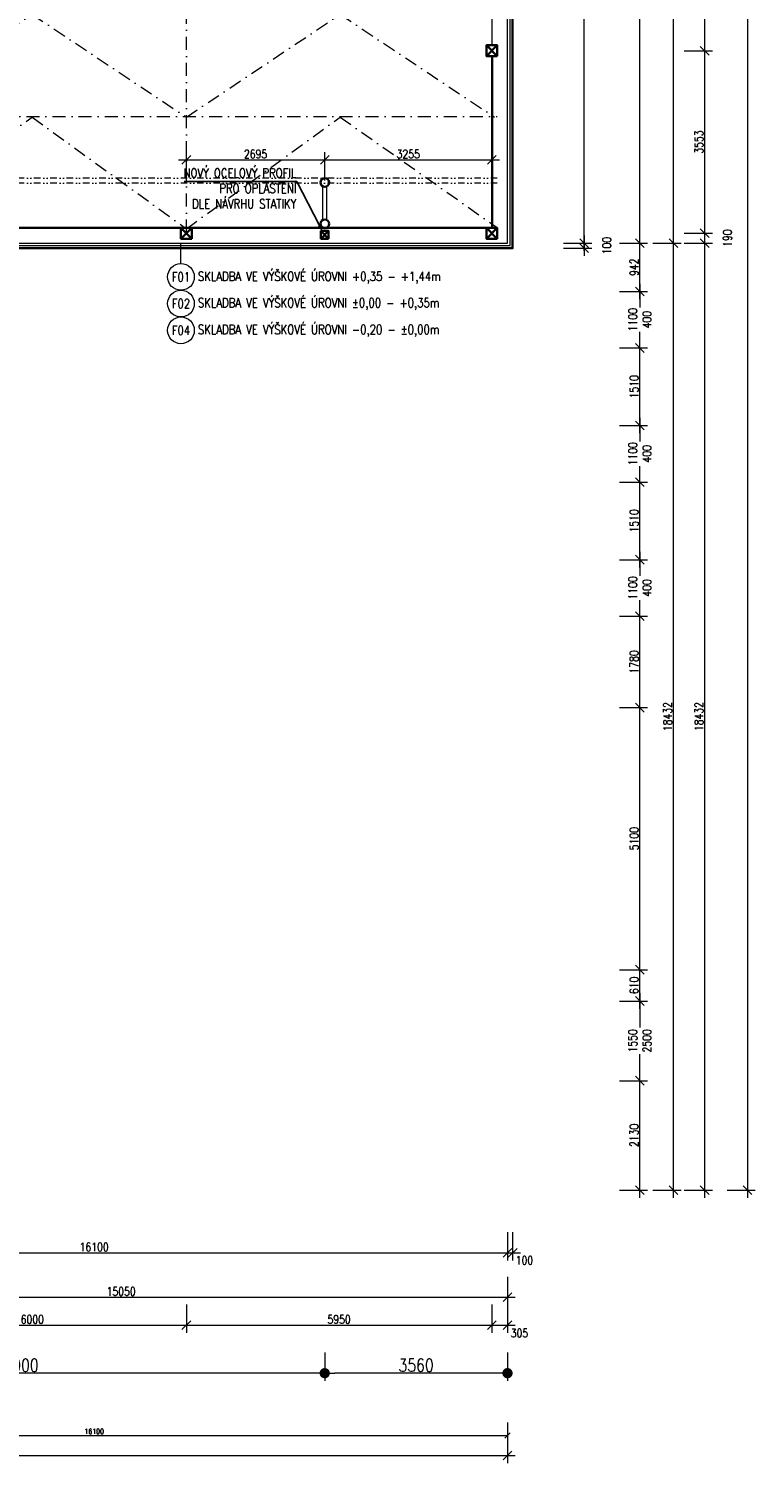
# Model space of a CAD drawing. Header units: millimetres. Extents: x -485339 to 350584, y -1189934 to 0.
# Tile 33 of 178: x -188809 to -174657, y -1065795 to -1037874. Entities that reach past the tile are written whole.
import ezdxf
from ezdxf import colors
from ezdxf.entities.mleader import LeaderData, LeaderLine
from ezdxf.enums import TextEntityAlignment as Align
from ezdxf.math import Vec2, Vec3

# ---------------------------------------------------------------- set-up
doc = ezdxf.new("R2010")
doc.units = ezdxf.units.MM
doc.header["$LTSCALE"] = 10
doc.linetypes.add('DASHDOT', pattern=[25.4, 12.7, -6.35, 0, -6.35])
doc.linetypes.add('DĚLICÍ2', pattern=[15.875, 6.35, -3.175, 0, -3.175, 0, -3.175])
doc.layers.get('Defpoints').update_dxf_attribs({"color": 201})
for name, color, linetype, lineweight in [('N_kóty', 10, 'Continuous', 18), ('N_popis', 10, 'Continuous', 18), ('N_čáry_obrys', 10, 'Continuous', 35), ('N_čáry_obv.plášt', 212, 'Continuous', 18), ('St_kóty', 132, 'Continuous', 18), ('St_sloupy_konstrukce haly', 5, 'Continuous', 35), ('St_sloupy_opláštění_půdorys', 25, 'Continuous', 35), ('St_čáry_nad', 250, 'DĚLICÍ2', 18), ('St_čáry_obrys', 5, 'Continuous', 35), ('St_čáry_osy', 250, 'DASHDOT', 18), ('St_čáry_plné', 250, 'Continuous', 18)]:
    doc.layers.add(name, color=color, linetype=linetype, lineweight=lineweight)
doc.styles.get("Standard").update_dxf_attribs({"font": 'simplex.shx', "width": 0.8})
doc.linetypes.add('IZOLACE', pattern='A,0.0001,-0.1,[134,ltypeshp.shx,S=0.1,R=0,X=-0.1,Y=0],-0.2,[134,ltypeshp.shx,S=0.1,R=180,X=0.1,Y=0],-0.1', length=0.4001)
doc.dimstyles.new('stavebníM100', dxfattribs={"dimtxt": 165, "dimasz": 170, "dimexe": 150, "dimexo": 100, "dimgap": 30, "dimtad": 1, "dimdec": 0, "dimtxsty": 'Standard', "dimblk": 'OBLIQUE', "dimcen": -2.5, "dimdle": 150, "dimclrd": 256, "dimclre": 256, "dimclrt": 256, "dimadec": 4, "dimazin": 0, "dimtfac": 1, "dimtdec": 0, "dimtmove": 2, "dimatfit": 3, "dimldrblk": 'OBLIQUE', "dimfxl": 400, "dimfxlon": 1, "dimlwd": -1, "dimlwe": -1, "dimarcsym": 0})
doc.dimstyles.new('stavebníM100_modul', dxfattribs={"dimtxt": 250, "dimasz": 200, "dimexe": 150, "dimexo": 100, "dimgap": 30, "dimtad": 1, "dimdec": 0, "dimtxsty": 'Standard', "dimblk": 'DOT', "dimcen": -2.5, "dimdle": 150, "dimclrd": 256, "dimclre": 256, "dimclrt": 256, "dimadec": 4, "dimazin": 0, "dimtfac": 1, "dimtdec": 0, "dimtmove": 2, "dimatfit": 3, "dimldrblk": 'OBLIQUE', "dimfxl": 400, "dimfxlon": 1, "dimlwd": -1, "dimlwe": -1, "dimarcsym": 0})
doc.dimstyles.new('stavebníM50 vnitřní', dxfattribs={"dimtxt": 100, "dimasz": 100, "dimexe": 50, "dimexo": 100, "dimgap": 30, "dimtad": 1, "dimdec": 0, "dimtxsty": 'Standard', "dimblk": 'OBLIQUE', "dimcen": 2.5, "dimclrd": 256, "dimclre": 256, "dimclrt": 256, "dimadec": 0, "dimazin": 0, "dimtfac": 1, "dimtdec": 0, "dimtmove": 2, "dimatfit": 2, "dimldrblk": 'OBLIQUE', "dimfxl": 250, "dimfxlon": 1, "dimlwd": -1, "dimlwe": -1, "dimarcsym": 0})

# ---------------------------------------------------------------- blocks, each defined once
blk = doc.blocks.new('*U6982')
at = {"layer": 'St_čáry_osy', "ltscale": 2}
blk.add_lwpolyline([(-3000, -1000), (-4, 1000), (3000, -1000)], dxfattribs=at)
blk = doc.blocks.new('*U6981')
at = {"layer": 'St_čáry_osy', "ltscale": 2}
blk.add_blockref('*U6982', (72000, 0), dxfattribs=at)
blk = doc.blocks.new('G$C7F2A87C2')
at = {"layer": 'St_sloupy_konstrukce haly', "color": 250, "lineweight": 18, "ltscale": 2}
for points in [[(-40, -815), (-40, -160)], [(40, -815), (40, -160)]]:
    blk.add_lwpolyline(points, dxfattribs=at)
at = {"layer": 'St_sloupy_konstrukce haly', "ltscale": 2}
for centre in [(0, -85), (0, -890)]:
    blk.add_circle(centre, 85, dxfattribs=at)
blk = doc.blocks.new('G$C0F2906C7')
at = {"layer": 'St_sloupy_opláštění_půdorys', "ltscale": 2}
blk.add_lwpolyline([(-105, -105), (105, -105), (105, 105), (-105, 105)], close=True, dxfattribs=at)
for points in [[(-105, 105), (105, -105)], [(105, 105), (-105, -105)]]:
    blk.add_lwpolyline(points, dxfattribs=at)
blk = doc.blocks.new('_OBLIQUE')
at = {"color": 0, "linetype": 'ByBlock'}
blk.add_line((-0.5, -0.5), (0.5, 0.5), dxfattribs=at)
blk = doc.blocks.new('*D7008')
at = {"layer": 'Defpoints', "color": 0}
for p in [(-179483, -1042046), (-195583, -1060478), (-179483, -1061697)]:
    blk.add_point(p, dxfattribs=at)
at = {"layer": 'St_kóty'}
for p, q in [((-195583, -1061297), (-195583, -1061847)), ((-179483, -1061297), (-179483, -1061847)), ((-195733, -1061697), (-179333, -1061697))]:
    blk.add_line(p, q, dxfattribs=at)
at = {"layer": 'St_kóty', "linetype": 'ByBlock', "xscale": 170, "yscale": 170, "zscale": 170, "rotation": 180}
blk.add_blockref('_OBLIQUE', (-195583, -1061697), dxfattribs=at)
at = {"layer": 'St_kóty', "linetype": 'ByBlock', "xscale": 170, "yscale": 170, "zscale": 170}
blk.add_blockref('_OBLIQUE', (-179483, -1061697), dxfattribs=at)
at = {"layer": 'St_kóty', "insert": (-187533, -1061585), "char_height": 165, "attachment_point": 5}
blk.add_mtext('16100', dxfattribs=at)
blk = doc.blocks.new('*D7009')
at = {"layer": 'Defpoints', "color": 0}
for p in [(-179483, -1042046), (-194533, -1061554), (-179483, -1062563)]:
    blk.add_point(p, dxfattribs=at)
at = {"layer": 'St_kóty'}
for p, q in [((-194533, -1062163), (-194533, -1062713)), ((-179483, -1062163), (-179483, -1062713)), ((-194683, -1062563), (-179333, -1062563))]:
    blk.add_line(p, q, dxfattribs=at)
at = {"layer": 'St_kóty', "linetype": 'ByBlock', "xscale": 170, "yscale": 170, "zscale": 170, "rotation": 180}
blk.add_blockref('_OBLIQUE', (-194533, -1062563), dxfattribs=at)
at = {"layer": 'St_kóty', "linetype": 'ByBlock', "xscale": 170, "yscale": 170, "zscale": 170}
blk.add_blockref('_OBLIQUE', (-179483, -1062563), dxfattribs=at)
at = {"layer": 'St_kóty', "insert": (-187008, -1062450), "char_height": 165, "attachment_point": 5}
blk.add_mtext('15050', dxfattribs=at)
blk = doc.blocks.new('*D7028')
at = {"layer": 'Defpoints', "color": 0}
for p in [(-191738, -1041856), (-185738, -1041843), (-185738, -1063107)]:
    blk.add_point(p, dxfattribs=at)
at = {"layer": 'St_kóty'}
for p, q in [((-191738, -1062707), (-191738, -1063257)), ((-185738, -1062707), (-185738, -1063257)), ((-191888, -1063107), (-185588, -1063107))]:
    blk.add_line(p, q, dxfattribs=at)
at = {"layer": 'St_kóty', "linetype": 'ByBlock', "xscale": 170, "yscale": 170, "zscale": 170, "rotation": 180}
blk.add_blockref('_OBLIQUE', (-191738, -1063107), dxfattribs=at)
at = {"layer": 'St_kóty', "linetype": 'ByBlock', "xscale": 170, "yscale": 170, "zscale": 170}
blk.add_blockref('_OBLIQUE', (-185738, -1063107), dxfattribs=at)
at = {"layer": 'St_kóty', "insert": (-188738, -1062994), "char_height": 165, "attachment_point": 5}
blk.add_mtext('6000', dxfattribs=at)
blk = doc.blocks.new('*D7029')
at = {"layer": 'Defpoints', "color": 0}
for p in [(-185738, -1041843), (-179788, -1041856), (-179788, -1063107)]:
    blk.add_point(p, dxfattribs=at)
at = {"layer": 'St_kóty'}
for p, q in [((-185738, -1062707), (-185738, -1063257)), ((-179788, -1062707), (-179788, -1063257)), ((-185888, -1063107), (-179638, -1063107))]:
    blk.add_line(p, q, dxfattribs=at)
at = {"layer": 'St_kóty', "linetype": 'ByBlock', "xscale": 170, "yscale": 170, "zscale": 170, "rotation": 180}
blk.add_blockref('_OBLIQUE', (-185738, -1063107), dxfattribs=at)
at = {"layer": 'St_kóty', "linetype": 'ByBlock', "xscale": 170, "yscale": 170, "zscale": 170}
blk.add_blockref('_OBLIQUE', (-179788, -1063107), dxfattribs=at)
at = {"layer": 'St_kóty', "insert": (-182763, -1062994), "char_height": 165, "attachment_point": 5}
blk.add_mtext('5950', dxfattribs=at)
blk = doc.blocks.new('*D7030')
at = {"layer": 'Defpoints', "color": 0}
for p in [(-179788, -1041856), (-179483, -1041856), (-179483, -1063107)]:
    blk.add_point(p, dxfattribs=at)
at = {"layer": 'St_kóty'}
for p, q in [((-179788, -1062707), (-179788, -1063257)), ((-179483, -1062707), (-179483, -1063257)), ((-179938, -1063107), (-179333, -1063107))]:
    blk.add_line(p, q, dxfattribs=at)
at = {"layer": 'St_kóty', "linetype": 'ByBlock', "xscale": 170, "yscale": 170, "zscale": 170, "rotation": 180}
blk.add_blockref('_OBLIQUE', (-179788, -1063107), dxfattribs=at)
at = {"layer": 'St_kóty', "linetype": 'ByBlock', "xscale": 170, "yscale": 170, "zscale": 170}
blk.add_blockref('_OBLIQUE', (-179483, -1063107), dxfattribs=at)
at = {"layer": 'St_kóty', "insert": (-179251, -1063260), "char_height": 165, "attachment_point": 5}
blk.add_mtext('305', dxfattribs=at)
blk = doc.blocks.new('_Dot')
at = {"color": 0, "linetype": 'ByBlock', "lineweight": -2}
blk.add_line((-0.5, 0), (-1, 0), dxfattribs=at)
at = {"color": 0, "linetype": 'ByBlock', "const_width": 0.5}
blk.add_lwpolyline([(-0.25, 0, 1), (0.25, 0, 1)], format="xyb", close=True, dxfattribs=at)
blk = doc.blocks.new('*D7031')
at = {"layer": 'Defpoints', "color": 0}
for p in [(-183043, -1041757), (-179483, -1042046), (-183043, -1064041)]:
    blk.add_point(p, dxfattribs=at)
at = {"layer": 'St_kóty'}
for p, q in [((-183043, -1063641), (-183043, -1064191)), ((-179483, -1063641), (-179483, -1064191)), ((-179683, -1064041), (-182843, -1064041))]:
    blk.add_line(p, q, dxfattribs=at)
at = {"layer": 'St_kóty', "linetype": 'ByBlock', "xscale": 200, "yscale": 200, "zscale": 200, "rotation": 180}
blk.add_blockref('_Dot', (-183043, -1064041), dxfattribs=at)
at = {"layer": 'St_kóty', "linetype": 'ByBlock', "xscale": 200, "yscale": 200, "zscale": 200}
blk.add_blockref('_Dot', (-179483, -1064041), dxfattribs=at)
at = {"layer": 'St_kóty', "insert": (-181263, -1063886), "char_height": 250, "attachment_point": 5}
blk.add_mtext('3560', dxfattribs=at)
blk = doc.blocks.new('*D7032')
at = {"layer": 'Defpoints', "color": 0}
for p in [(-195043, -1040783), (-183043, -1041757), (-195043, -1064041)]:
    blk.add_point(p, dxfattribs=at)
at = {"layer": 'St_kóty'}
for p, q in [((-195043, -1063641), (-195043, -1064191)), ((-183043, -1063641), (-183043, -1064191)), ((-183243, -1064041), (-194843, -1064041))]:
    blk.add_line(p, q, dxfattribs=at)
at = {"layer": 'St_kóty', "linetype": 'ByBlock', "xscale": 200, "yscale": 200, "zscale": 200, "rotation": 180}
blk.add_blockref('_Dot', (-195043, -1064041), dxfattribs=at)
at = {"layer": 'St_kóty', "linetype": 'ByBlock', "xscale": 200, "yscale": 200, "zscale": 200}
blk.add_blockref('_Dot', (-183043, -1064041), dxfattribs=at)
at = {"layer": 'St_kóty', "insert": (-189043, -1063886), "char_height": 250, "attachment_point": 5}
blk.add_mtext('12000', dxfattribs=at)
blk = doc.blocks.new('*D7057')
at = {"layer": 'Defpoints', "color": 0}
for p in [(-195583, -1058348), (-176905, -1058348), (-195583, -1060478)]:
    blk.add_point(p, dxfattribs=at)
at = {"layer": 'St_kóty'}
for p, q in [((-176905, -1060628), (-176905, -1058198)), ((-177305, -1058348), (-176755, -1058348)), ((-177305, -1060478), (-176755, -1060478))]:
    blk.add_line(p, q, dxfattribs=at)
at = {"layer": 'St_kóty', "linetype": 'ByBlock', "xscale": 170, "yscale": 170, "zscale": 170}
for p, rotation in [((-176905, -1058348), 90), ((-176905, -1060478), 270)]:
    blk.add_blockref('_OBLIQUE', p, dxfattribs=dict(at, rotation=rotation))
at = {"layer": 'St_kóty', "insert": (-177017, -1059413), "char_height": 165, "attachment_point": 5, "rotation": 90}
blk.add_mtext('2130', dxfattribs=at)
blk = doc.blocks.new('*D7058')
at = {"layer": 'Defpoints', "color": 0}
for p in [(-195583, -1056798), (-176905, -1056798), (-195583, -1058348)]:
    blk.add_point(p, dxfattribs=at)
at = {"layer": 'St_kóty'}
for p, q in [((-177305, -1056798), (-176755, -1056798)), ((-176905, -1056648), (-176905, -1057310)), ((-176905, -1058498), (-176905, -1057835)), ((-177305, -1058348), (-176755, -1058348))]:
    blk.add_line(p, q, dxfattribs=at)
at = {"layer": 'St_kóty', "linetype": 'ByBlock', "xscale": 170, "yscale": 170, "zscale": 170}
for p, rotation in [((-176905, -1056798), 90), ((-176905, -1058348), 270)]:
    blk.add_blockref('_OBLIQUE', p, dxfattribs=dict(at, rotation=rotation))
at = {"layer": 'St_kóty', "insert": (-176905, -1057573), "char_height": 165, "attachment_point": 5, "rotation": 90}
blk.add_mtext('1550\\P2500', dxfattribs=at)
blk = doc.blocks.new('*D7059')
at = {"layer": 'Defpoints', "color": 0}
for p in [(-195583, -1056188), (-176905, -1056188), (-195583, -1056798)]:
    blk.add_point(p, dxfattribs=at)
at = {"layer": 'St_kóty'}
for p, q in [((-177305, -1056188), (-176755, -1056188)), ((-176905, -1056948), (-176905, -1056038)), ((-177305, -1056798), (-176755, -1056798))]:
    blk.add_line(p, q, dxfattribs=at)
at = {"layer": 'St_kóty', "linetype": 'ByBlock', "xscale": 170, "yscale": 170, "zscale": 170}
for p, rotation in [((-176905, -1056188), 90), ((-176905, -1056798), 270)]:
    blk.add_blockref('_OBLIQUE', p, dxfattribs=dict(at, rotation=rotation))
at = {"layer": 'St_kóty', "insert": (-177017, -1056493), "char_height": 165, "attachment_point": 5, "rotation": 90}
blk.add_mtext('610', dxfattribs=at)
blk = doc.blocks.new('*D7060')
at = {"layer": 'Defpoints', "color": 0}
for p in [(-195583, -1051088), (-176905, -1051088), (-195583, -1056188)]:
    blk.add_point(p, dxfattribs=at)
at = {"layer": 'St_kóty'}
for p, q in [((-176905, -1056338), (-176905, -1050938)), ((-177305, -1051088), (-176755, -1051088)), ((-177305, -1056188), (-176755, -1056188))]:
    blk.add_line(p, q, dxfattribs=at)
at = {"layer": 'St_kóty', "linetype": 'ByBlock', "xscale": 170, "yscale": 170, "zscale": 170}
for p, rotation in [((-176905, -1051088), 90), ((-176905, -1056188), 270)]:
    blk.add_blockref('_OBLIQUE', p, dxfattribs=dict(at, rotation=rotation))
at = {"layer": 'St_kóty', "insert": (-177017, -1053638), "char_height": 165, "attachment_point": 5, "rotation": 90}
blk.add_mtext('5100', dxfattribs=at)
blk = doc.blocks.new('*D7061')
at = {"layer": 'Defpoints', "color": 0}
for p in [(-195583, -1049308), (-176905, -1049308), (-195583, -1051088)]:
    blk.add_point(p, dxfattribs=at)
at = {"layer": 'St_kóty'}
for p, q in [((-176905, -1051238), (-176905, -1049158)), ((-177305, -1049308), (-176755, -1049308)), ((-177305, -1051088), (-176755, -1051088))]:
    blk.add_line(p, q, dxfattribs=at)
at = {"layer": 'St_kóty', "linetype": 'ByBlock', "xscale": 170, "yscale": 170, "zscale": 170}
for p, rotation in [((-176905, -1049308), 90), ((-176905, -1051088), 270)]:
    blk.add_blockref('_OBLIQUE', p, dxfattribs=dict(at, rotation=rotation))
at = {"layer": 'St_kóty', "insert": (-177017, -1050198), "char_height": 165, "attachment_point": 5, "rotation": 90}
blk.add_mtext('1780', dxfattribs=at)
blk = doc.blocks.new('*D7062')
at = {"layer": 'Defpoints', "color": 0}
for p in [(-195583, -1048208), (-176905, -1048208), (-195583, -1049308)]:
    blk.add_point(p, dxfattribs=at)
at = {"layer": 'St_kóty'}
for p, q in [((-176905, -1048058), (-176905, -1048520)), ((-177305, -1048208), (-176755, -1048208)), ((-176905, -1049458), (-176905, -1048995)), ((-177305, -1049308), (-176755, -1049308))]:
    blk.add_line(p, q, dxfattribs=at)
at = {"layer": 'St_kóty', "linetype": 'ByBlock', "xscale": 170, "yscale": 170, "zscale": 170}
for p, rotation in [((-176905, -1048208), 90), ((-176905, -1049308), 270)]:
    blk.add_blockref('_OBLIQUE', p, dxfattribs=dict(at, rotation=rotation))
at = {"layer": 'St_kóty', "insert": (-176905, -1048758), "char_height": 165, "attachment_point": 5, "rotation": 90}
blk.add_mtext('1100\\P400', dxfattribs=at)
blk = doc.blocks.new('*D7063')
at = {"layer": 'Defpoints', "color": 0}
for p in [(-195583, -1046698), (-176905, -1046698), (-195583, -1048208)]:
    blk.add_point(p, dxfattribs=at)
at = {"layer": 'St_kóty'}
for p, q in [((-177305, -1046698), (-176755, -1046698)), ((-176905, -1048358), (-176905, -1046548)), ((-177305, -1048208), (-176755, -1048208))]:
    blk.add_line(p, q, dxfattribs=at)
at = {"layer": 'St_kóty', "linetype": 'ByBlock', "xscale": 170, "yscale": 170, "zscale": 170}
for p, rotation in [((-176905, -1046698), 90), ((-176905, -1048208), 270)]:
    blk.add_blockref('_OBLIQUE', p, dxfattribs=dict(at, rotation=rotation))
at = {"layer": 'St_kóty', "insert": (-177017, -1047453), "char_height": 165, "attachment_point": 5, "rotation": 90}
blk.add_mtext('1510', dxfattribs=at)
blk = doc.blocks.new('*D7064')
at = {"layer": 'Defpoints', "color": 0}
for p in [(-195583, -1045598), (-176905, -1045598), (-195583, -1046698)]:
    blk.add_point(p, dxfattribs=at)
at = {"layer": 'St_kóty'}
for p, q in [((-177305, -1045598), (-176755, -1045598)), ((-176905, -1045448), (-176905, -1045910)), ((-176905, -1046848), (-176905, -1046385)), ((-177305, -1046698), (-176755, -1046698))]:
    blk.add_line(p, q, dxfattribs=at)
at = {"layer": 'St_kóty', "linetype": 'ByBlock', "xscale": 170, "yscale": 170, "zscale": 170}
for p, rotation in [((-176905, -1045598), 90), ((-176905, -1046698), 270)]:
    blk.add_blockref('_OBLIQUE', p, dxfattribs=dict(at, rotation=rotation))
at = {"layer": 'St_kóty', "insert": (-176905, -1046148), "char_height": 165, "attachment_point": 5, "rotation": 90}
blk.add_mtext('1100\\P400', dxfattribs=at)
blk = doc.blocks.new('*D7065')
at = {"layer": 'Defpoints', "color": 0}
for p in [(-195583, -1044088), (-176905, -1044088), (-195583, -1045598)]:
    blk.add_point(p, dxfattribs=at)
at = {"layer": 'St_kóty'}
for p, q in [((-176905, -1045748), (-176905, -1043938)), ((-177305, -1044088), (-176755, -1044088)), ((-177305, -1045598), (-176755, -1045598))]:
    blk.add_line(p, q, dxfattribs=at)
at = {"layer": 'St_kóty', "linetype": 'ByBlock', "xscale": 170, "yscale": 170, "zscale": 170}
for p, rotation in [((-176905, -1044088), 90), ((-176905, -1045598), 270)]:
    blk.add_blockref('_OBLIQUE', p, dxfattribs=dict(at, rotation=rotation))
at = {"layer": 'St_kóty', "insert": (-177017, -1044843), "char_height": 165, "attachment_point": 5, "rotation": 90}
blk.add_mtext('1510', dxfattribs=at)
blk = doc.blocks.new('*D7066')
at = {"layer": 'Defpoints', "color": 0}
for p in [(-195883, -1042988), (-176905, -1042988), (-195583, -1044088)]:
    blk.add_point(p, dxfattribs=at)
at = {"layer": 'St_kóty'}
for p, q in [((-176905, -1042838), (-176905, -1043300)), ((-177305, -1042988), (-176755, -1042988)), ((-176905, -1044238), (-176905, -1043775)), ((-177305, -1044088), (-176755, -1044088))]:
    blk.add_line(p, q, dxfattribs=at)
at = {"layer": 'St_kóty', "linetype": 'ByBlock', "xscale": 170, "yscale": 170, "zscale": 170}
for p, rotation in [((-176905, -1042988), 90), ((-176905, -1044088), 270)]:
    blk.add_blockref('_OBLIQUE', p, dxfattribs=dict(at, rotation=rotation))
at = {"layer": 'St_kóty', "insert": (-176905, -1043538), "char_height": 165, "attachment_point": 5, "rotation": 90}
blk.add_mtext('1100\\P400', dxfattribs=at)
blk = doc.blocks.new('*D7067')
at = {"layer": 'Defpoints', "color": 0}
for p in [(-195583, -1042046), (-176905, -1042046), (-195883, -1042988)]:
    blk.add_point(p, dxfattribs=at)
at = {"layer": 'St_kóty'}
for p, q in [((-176905, -1043138), (-176905, -1041896)), ((-177305, -1042046), (-176755, -1042046)), ((-177305, -1042988), (-176755, -1042988))]:
    blk.add_line(p, q, dxfattribs=at)
at = {"layer": 'St_kóty', "linetype": 'ByBlock', "xscale": 170, "yscale": 170, "zscale": 170}
for p, rotation in [((-176905, -1042046), 90), ((-176905, -1042988), 270)]:
    blk.add_blockref('_OBLIQUE', p, dxfattribs=dict(at, rotation=rotation))
at = {"layer": 'St_kóty', "insert": (-177017, -1042517), "char_height": 165, "attachment_point": 5, "rotation": 90}
blk.add_mtext('942', dxfattribs=at)
blk = doc.blocks.new('*D7068')
at = {"layer": 'Defpoints', "color": 0}
for p in [(-179563, -1031958), (-176905, -1031958), (-195583, -1042046)]:
    blk.add_point(p, dxfattribs=at)
at = {"layer": 'St_kóty'}
for p, q in [((-177305, -1031958), (-176755, -1031958)), ((-176905, -1042196), (-176905, -1031808)), ((-177305, -1042046), (-176755, -1042046))]:
    blk.add_line(p, q, dxfattribs=at)
at = {"layer": 'St_kóty', "linetype": 'ByBlock', "xscale": 170, "yscale": 170, "zscale": 170}
for p, rotation in [((-176905, -1031958), 90), ((-176905, -1042046), 270)]:
    blk.add_blockref('_OBLIQUE', p, dxfattribs=dict(at, rotation=rotation))
at = {"layer": 'St_kóty', "insert": (-177017, -1037002), "char_height": 165, "attachment_point": 5, "rotation": 90}
blk.add_mtext('10088', dxfattribs=at)
blk = doc.blocks.new('*D7073')
at = {"layer": 'Defpoints', "color": 0}
for p in [(-195597, -1042046), (-176251, -1042046), (-195583, -1060478)]:
    blk.add_point(p, dxfattribs=at)
at = {"layer": 'St_kóty'}
for p, q in [((-176251, -1060628), (-176251, -1041896)), ((-176651, -1042046), (-176101, -1042046)), ((-176651, -1060478), (-176101, -1060478))]:
    blk.add_line(p, q, dxfattribs=at)
at = {"layer": 'St_kóty', "linetype": 'ByBlock', "xscale": 170, "yscale": 170, "zscale": 170}
for p, rotation in [((-176251, -1042046), 90), ((-176251, -1060478), 270)]:
    blk.add_blockref('_OBLIQUE', p, dxfattribs=dict(at, rotation=rotation))
at = {"layer": 'St_kóty', "insert": (-176364, -1051262), "char_height": 165, "attachment_point": 5, "rotation": 90}
blk.add_mtext('18432', dxfattribs=at)
blk = doc.blocks.new('*D7074')
at = {"layer": 'Defpoints', "color": 0}
for p in [(-179483, -992923), (-176251, -992923), (-195597, -1042046)]:
    blk.add_point(p, dxfattribs=at)
at = {"layer": 'St_kóty'}
for p, q in [((-176251, -1042196), (-176251, -992773)), ((-176651, -992923), (-176101, -992923)), ((-176651, -1042046), (-176101, -1042046))]:
    blk.add_line(p, q, dxfattribs=at)
at = {"layer": 'St_kóty', "linetype": 'ByBlock', "xscale": 170, "yscale": 170, "zscale": 170}
for p, rotation in [((-176251, -992923), 90), ((-176251, -1042046), 270)]:
    blk.add_blockref('_OBLIQUE', p, dxfattribs=dict(at, rotation=rotation))
at = {"layer": 'St_kóty', "insert": (-176364, -1017484), "char_height": 165, "attachment_point": 5, "rotation": 90}
blk.add_mtext('49123', dxfattribs=at)
blk = doc.blocks.new('*D7075')
at = {"layer": 'Defpoints', "color": 0}
for p in [(-195583, -1042046), (-175643, -1042046), (-195583, -1060478)]:
    blk.add_point(p, dxfattribs=at)
at = {"layer": 'St_kóty'}
for p, q in [((-175643, -1060628), (-175643, -1041896)), ((-176043, -1042046), (-175493, -1042046)), ((-176043, -1060478), (-175493, -1060478))]:
    blk.add_line(p, q, dxfattribs=at)
at = {"layer": 'St_kóty', "linetype": 'ByBlock', "xscale": 170, "yscale": 170, "zscale": 170}
for p, rotation in [((-175643, -1042046), 90), ((-175643, -1060478), 270)]:
    blk.add_blockref('_OBLIQUE', p, dxfattribs=dict(at, rotation=rotation))
at = {"layer": 'St_kóty', "insert": (-175755, -1051262), "char_height": 165, "attachment_point": 5, "rotation": 90}
blk.add_mtext('18432', dxfattribs=at)
blk = doc.blocks.new('*D7076')
at = {"layer": 'Defpoints', "color": 0}
for p in [(-179788, -1041856), (-175643, -1041856), (-195583, -1042046)]:
    blk.add_point(p, dxfattribs=at)
at = {"layer": 'St_kóty'}
for p, q in [((-175643, -1042196), (-175643, -1041706)), ((-176043, -1041856), (-175493, -1041856)), ((-176043, -1042046), (-175493, -1042046))]:
    blk.add_line(p, q, dxfattribs=at)
at = {"layer": 'St_kóty', "linetype": 'ByBlock', "xscale": 170, "yscale": 170, "zscale": 170}
for p, rotation in [((-175643, -1041856), 90), ((-175643, -1042046), 270)]:
    blk.add_blockref('_OBLIQUE', p, dxfattribs=dict(at, rotation=rotation))
at = {"layer": 'St_kóty', "insert": (-175200, -1041951), "char_height": 165, "attachment_point": 5, "rotation": 90}
blk.add_mtext('190', dxfattribs=at)
blk = doc.blocks.new('*D7077')
at = {"layer": 'Defpoints', "color": 0}
for p in [(-179788, -1038303), (-175643, -1038303), (-179788, -1041856)]:
    blk.add_point(p, dxfattribs=at)
at = {"layer": 'St_kóty'}
for p, q in [((-176043, -1038303), (-175493, -1038303)), ((-175643, -1042006), (-175643, -1038153)), ((-176043, -1041856), (-175493, -1041856))]:
    blk.add_line(p, q, dxfattribs=at)
at = {"layer": 'St_kóty', "linetype": 'ByBlock', "xscale": 170, "yscale": 170, "zscale": 170}
for p, rotation in [((-175643, -1038303), 90), ((-175643, -1041856), 270)]:
    blk.add_blockref('_OBLIQUE', p, dxfattribs=dict(at, rotation=rotation))
at = {"layer": 'St_kóty', "insert": (-175755, -1040079), "char_height": 165, "attachment_point": 5, "rotation": 90}
blk.add_mtext('3553', dxfattribs=at)
blk = doc.blocks.new('*D7078')
at = {"layer": 'Defpoints', "color": 0}
for p in [(-179788, -1032063), (-175643, -1032063), (-179788, -1038303)]:
    blk.add_point(p, dxfattribs=at)
at = {"layer": 'St_kóty'}
for p, q in [((-175643, -1038453), (-175643, -1031913)), ((-176043, -1032063), (-175493, -1032063)), ((-176043, -1038303), (-175493, -1038303))]:
    blk.add_line(p, q, dxfattribs=at)
at = {"layer": 'St_kóty', "linetype": 'ByBlock', "xscale": 170, "yscale": 170, "zscale": 170}
for p, rotation in [((-175643, -1032063), 90), ((-175643, -1038303), 270)]:
    blk.add_blockref('_OBLIQUE', p, dxfattribs=dict(at, rotation=rotation))
at = {"layer": 'St_kóty', "insert": (-175755, -1035183), "char_height": 165, "attachment_point": 5, "rotation": 90}
blk.add_mtext('6240', dxfattribs=at)
blk = doc.blocks.new('*D7086')
at = {"layer": 'Defpoints', "color": 0}
for p in [(-179483, -992923), (-195583, -1060478), (-174807, -1060478)]:
    blk.add_point(p, dxfattribs=at)
at = {"layer": 'St_kóty'}
for p, q in [((-174807, -992773), (-174807, -1060628)), ((-175207, -992923), (-174657, -992923)), ((-175207, -1060478), (-174657, -1060478))]:
    blk.add_line(p, q, dxfattribs=at)
at = {"layer": 'St_kóty', "linetype": 'ByBlock', "xscale": 170, "yscale": 170, "zscale": 170}
for p, rotation in [((-174807, -992923), 90), ((-174807, -1060478), 270)]:
    blk.add_blockref('_OBLIQUE', p, dxfattribs=dict(at, rotation=rotation))
at = {"layer": 'St_kóty', "insert": (-174919, -1026700), "char_height": 165, "attachment_point": 5, "rotation": 90}
blk.add_mtext('67555', dxfattribs=at)
blk = doc.blocks.new('*D7256')
at = {"layer": 'Defpoints', "color": 0}
for p in [(-179483, -1042046), (-276413, -1060078), (-179483, -1065645)]:
    blk.add_point(p, dxfattribs=at)
at = {"layer": 'St_kóty'}
for p, q in [((-276413, -1065245), (-276413, -1065795)), ((-179483, -1065245), (-179483, -1065795)), ((-276563, -1065645), (-179333, -1065645))]:
    blk.add_line(p, q, dxfattribs=at)
at = {"layer": 'St_kóty', "linetype": 'ByBlock', "xscale": 170, "yscale": 170, "zscale": 170, "rotation": 180}
blk.add_blockref('_OBLIQUE', (-276413, -1065645), dxfattribs=at)
at = {"layer": 'St_kóty', "linetype": 'ByBlock', "xscale": 170, "yscale": 170, "zscale": 170}
blk.add_blockref('_OBLIQUE', (-179483, -1065645), dxfattribs=at)
at = {"layer": 'St_kóty', "insert": (-227948, -1065533), "char_height": 165, "attachment_point": 5}
blk.add_mtext('96930', dxfattribs=at)
blk = doc.blocks.new('*D7258')
at = {"layer": 'Defpoints', "color": 0}
for p in [(-179483, -1042046), (-195583, -1060478), (-179483, -1065253)]:
    blk.add_point(p, dxfattribs=at)
at = {"layer": 'St_kóty'}
for p, q in [((-195583, -1065003), (-195583, -1065303)), ((-179483, -1065003), (-179483, -1065303)), ((-195583, -1065253), (-179483, -1065253))]:
    blk.add_line(p, q, dxfattribs=at)
at = {"layer": 'St_kóty', "linetype": 'ByBlock', "xscale": 100, "yscale": 100, "zscale": 100, "rotation": 180}
blk.add_blockref('_OBLIQUE', (-195583, -1065253), dxfattribs=at)
at = {"layer": 'St_kóty', "linetype": 'ByBlock', "xscale": 100, "yscale": 100, "zscale": 100}
blk.add_blockref('_OBLIQUE', (-179483, -1065253), dxfattribs=at)
at = {"layer": 'St_kóty', "insert": (-187533, -1065173), "char_height": 100, "attachment_point": 5}
blk.add_mtext('16100', dxfattribs=at)
blk = doc.blocks.new('*D7311')
at = {"layer": 'Defpoints', "color": 0}
for p in [(-179483, -1042046), (-179383, -1042146), (-179383, -1061697)]:
    blk.add_point(p, dxfattribs=at)
at = {"layer": 'N_kóty'}
for p, q in [((-179483, -1061297), (-179483, -1061847)), ((-179383, -1061297), (-179383, -1061847)), ((-179633, -1061697), (-179233, -1061697))]:
    blk.add_line(p, q, dxfattribs=at)
at = {"layer": 'N_kóty', "linetype": 'ByBlock', "xscale": 170, "yscale": 170, "zscale": 170, "rotation": 180}
blk.add_blockref('_OBLIQUE', (-179483, -1061697), dxfattribs=at)
at = {"layer": 'N_kóty', "linetype": 'ByBlock', "xscale": 170, "yscale": 170, "zscale": 170}
blk.add_blockref('_OBLIQUE', (-179383, -1061697), dxfattribs=at)
at = {"layer": 'N_kóty', "insert": (-179154, -1061845), "char_height": 165, "attachment_point": 5}
blk.add_mtext('100', dxfattribs=at)
blk = doc.blocks.new('*D7312')
at = {"layer": 'Defpoints', "color": 0}
for p in [(-179483, -1042046), (-179483, -1042146), (-177992, -1042146)]:
    blk.add_point(p, dxfattribs=at)
at = {"layer": 'N_kóty'}
for p, q in [((-177992, -1041896), (-177992, -1042296)), ((-178392, -1042046), (-177842, -1042046)), ((-178392, -1042146), (-177842, -1042146))]:
    blk.add_line(p, q, dxfattribs=at)
at = {"layer": 'N_kóty', "linetype": 'ByBlock', "xscale": 170, "yscale": 170, "zscale": 170}
for p, rotation in [((-177992, -1042046), 90), ((-177992, -1042146), 270)]:
    blk.add_blockref('_OBLIQUE', p, dxfattribs=dict(at, rotation=rotation))
at = {"layer": 'N_kóty', "insert": (-177549, -1042096), "char_height": 165, "attachment_point": 5, "rotation": 90}
blk.add_mtext('100', dxfattribs=at)
blk = doc.blocks.new('*D7313')
at = {"layer": 'Defpoints', "color": 0}
for p in [(-179483, -1031958), (-177992, -1031958), (-179483, -1042046)]:
    blk.add_point(p, dxfattribs=at)
at = {"layer": 'N_kóty'}
for p, q in [((-178392, -1031958), (-177842, -1031958)), ((-177992, -1042196), (-177992, -1031808)), ((-178392, -1042046), (-177842, -1042046))]:
    blk.add_line(p, q, dxfattribs=at)
at = {"layer": 'N_kóty', "linetype": 'ByBlock', "xscale": 170, "yscale": 170, "zscale": 170}
for p, rotation in [((-177992, -1031958), 90), ((-177992, -1042046), 270)]:
    blk.add_blockref('_OBLIQUE', p, dxfattribs=dict(at, rotation=rotation))
at = {"layer": 'N_kóty', "insert": (-178104, -1037002), "char_height": 165, "attachment_point": 5, "rotation": 90}
blk.add_mtext('10088', dxfattribs=at)
blk = doc.blocks.new('G$CBB62DE26')
at = {"layer": 'St_sloupy_opláštění_půdorys', "color": 0, "ltscale": 2}
blk.add_lwpolyline([(-75, -150), (75, -150), (75, 0), (-75, 0)], close=True, dxfattribs=at)
for points in [[(-75, 0), (75, -150)], [(75, 0), (-75, -150)]]:
    blk.add_lwpolyline(points, dxfattribs=at)
blk = doc.blocks.new('*D8012')
at = {"layer": 'Defpoints', "color": 0}
for p in [(-183043, -1040426), (-185738, -1041856), (-183043, -1041886)]:
    blk.add_point(p, dxfattribs=at)
at = {"layer": 'N_kóty'}
for p, q in [((-185738, -1040826), (-185738, -1040276)), ((-183043, -1040826), (-183043, -1040276)), ((-185888, -1040426), (-182893, -1040426))]:
    blk.add_line(p, q, dxfattribs=at)
at = {"layer": 'N_kóty', "linetype": 'ByBlock', "xscale": 170, "yscale": 170, "zscale": 170, "rotation": 180}
blk.add_blockref('_OBLIQUE', (-185738, -1040426), dxfattribs=at)
at = {"layer": 'N_kóty', "linetype": 'ByBlock', "xscale": 170, "yscale": 170, "zscale": 170}
blk.add_blockref('_OBLIQUE', (-183043, -1040426), dxfattribs=at)
at = {"layer": 'N_kóty', "lineweight": 18, "insert": (-184390, -1040313), "char_height": 165, "attachment_point": 5}
blk.add_mtext('2695', dxfattribs=at)
blk = doc.blocks.new('*D8013')
at = {"layer": 'Defpoints', "color": 0}
for p in [(-179788, -1040426), (-183043, -1041886), (-179788, -1041751)]:
    blk.add_point(p, dxfattribs=at)
at = {"layer": 'N_kóty'}
for p, q in [((-183043, -1040826), (-183043, -1040276)), ((-179788, -1040826), (-179788, -1040276)), ((-183193, -1040426), (-179638, -1040426))]:
    blk.add_line(p, q, dxfattribs=at)
at = {"layer": 'N_kóty', "linetype": 'ByBlock', "xscale": 170, "yscale": 170, "zscale": 170, "rotation": 180}
blk.add_blockref('_OBLIQUE', (-183043, -1040426), dxfattribs=at)
at = {"layer": 'N_kóty', "linetype": 'ByBlock', "xscale": 170, "yscale": 170, "zscale": 170}
blk.add_blockref('_OBLIQUE', (-179788, -1040426), dxfattribs=at)
at = {"layer": 'N_kóty', "lineweight": 18, "insert": (-181416, -1040313), "char_height": 165, "attachment_point": 5}
blk.add_mtext('3255', dxfattribs=at)

msp = doc.modelspace()

# ---------------------------------------------------------------- linework, layer by layer
at = {"layer": 'N_popis'}
msp.add_lwpolyline([(-185842.7, -1042444.8), (-185842.7, -1042045.8)], dxfattribs=at)
for centre in [(-185842.7, -1042704.7), (-185842.7, -1043224.5), (-185842.7, -1043744.3)]:
    msp.add_circle(centre, 259.9, dxfattribs=at)
at = {"layer": 'N_čáry_obrys', "ltscale": 2}
msp.add_lwpolyline([(-195482.7, -1042145.8), (-179383, -1042145.8), (-179383, -1031937.6), (-179683, -1031937.6)], dxfattribs=at)
at = {"layer": 'N_čáry_obv.plášt', "linetype": 'IZOLACE', "ltscale": 10}
for p, q in [((-179433, -1042095.8), (-179433, -1031957.6)), ((-195532.7, -1042095.8), (-179433, -1042095.8))]:
    msp.add_line(p, q, dxfattribs=at)
at = {"layer": 'St_čáry_nad', "ltscale": 2}
for points in [[(-179683, -1040782.6), (-275737.7, -1040782.6)], [(-179683, -1040882.6), (-275737.7, -1040882.6)]]:
    msp.add_lwpolyline(points, dxfattribs=at)
at = {"layer": 'St_čáry_obrys'}
for p, q in [((-179783, -1038407.6), (-179783, -1041750.7)), ((-179783, -1041750.7), (-195582.7, -1041750.7))]:
    msp.add_line(p, q, dxfattribs=at)
at = {"layer": 'St_čáry_osy', "ltscale": 2}
for points in [[(-185737.7, -1041843.2), (-185737.7, -1011656.9)], [(-185737.7, -1039595.1), (-182742, -1037595.1), (-179736.7, -1039595.1)], [(-275737.7, -1039595.1), (-179683, -1039582.3)], [(-191737.7, -1041767.6), (-188742, -1039595.1), (-185737.7, -1041767.6)], [(-185737.7, -1041766.8), (-182742, -1039594.3), (-179683, -1041744.8)]]:
    msp.add_lwpolyline(points, dxfattribs=at)
at = {"layer": 'St_čáry_plné', "ltscale": 2}
for points in [[(-195582.7, -1042045.8), (-179483, -1042045.8), (-179483, -1031957.6), (-179683, -1031957.6)], [(-179783, -1038197.6), (-179783, -1032167.6)], [(-179783, -1041750.7), (-179783, -1038407.6)], [(-179680.3, -1041750.7), (-195582.7, -1041750.7)], [(-185842.7, -1041750.7), (-191632.7, -1041750.7)], [(-179888.3, -1041750.7), (-185632.7, -1041750.7)]]:
    msp.add_lwpolyline(points, dxfattribs=at)

# ---------------------------------------------------------------- block references
at = {"layer": 'N_čáry_obrys', "ltscale": 2, "rotation": 90}
msp.add_blockref('G$CBB62DE26', (-183118.1, -1041885.7), dxfattribs=at)
at = {"layer": 'St_sloupy_opláštění_půdorys', "ltscale": 2, "rotation": 90}
for p in [(-179788, -1038302.6), (-185737.7, -1041855.7), (-179788, -1041855.7)]:
    msp.add_blockref('G$C0F2906C7', p, dxfattribs=at)
at = {"layer": 'St_čáry_osy', "ltscale": 2}
msp.add_blockref('*U6981', (-260737.7, -1038595.1), dxfattribs=at)
at = {"layer": 'St_čáry_plné'}
msp.add_blockref('G$C7F2A87C2', (-183042.7, -1040782.6), dxfattribs=at)

# ---------------------------------------------------------------- texts
at = {"layer": 'N_popis', "width": 0.8}
for s, p in [('SKLADBA VE VÝŠKOVÉ ÚROVNI +0,35 - +1,44m ', (-185512.6, -1042784.1)), ('SKLADBA VE VÝŠKOVÉ ÚROVNI %%P0,00 - +0,35m ', (-185512.6, -1043298.5)), ('SKLADBA VE VÝŠKOVÉ ÚROVNI -0,20 - %%P0,00m ', (-185512.6, -1043818.3))]:
    msp.add_text(s, height=180, dxfattribs=at).set_placement(p)
for s, p in [('F01', (-185842.7, -1042704.7)), ('F02', (-185842.7, -1043224.5)), ('F04', (-185842.7, -1043744.3))]:
    msp.add_text(s, height=180, dxfattribs=at).set_placement(p, align=Align.MIDDLE_CENTER)

# ---------------------------------------------------------------- dimensions: what is measured, and where the dimension line sits
at = {"layer": 'N_kóty'}
for base, p2, picture, middle in [((-177992, -1031957.6), (-179483, -1031957.6), '*D7313', (-178104.5, -1037001.7)), ((-177992, -1042145.8), (-179483, -1042145.8), '*D7312', (-177549.5, -1042095.8))]:
    dim = msp.add_linear_dim(base=base, p1=(-179483, -1042045.8), p2=p2, angle=90, dimstyle='stavebníM100', dxfattribs=at)
    dim.commit()
    dim.dimension.update_dxf_attribs({"geometry": picture, "text_midpoint": middle})
at = {"layer": 'N_kóty', "lineweight": 18}
for base, p1, p2, picture, middle in [((-183043.1, -1040425.9), (-185737.7, -1041855.7), (-183043.1, -1041885.7), '*D8012', (-184390.4, -1040313.4)), ((-179788, -1040425.9), (-183043.1, -1041885.7), (-179788, -1041750.7), '*D8013', (-181415.5, -1040313.4))]:
    dim = msp.add_linear_dim(base=base, p1=p1, p2=p2, dimstyle='stavebníM100', dxfattribs=at)
    dim.commit()
    dim.dimension.update_dxf_attribs({"geometry": picture, "text_midpoint": middle})
at = {"layer": 'N_kóty'}
dim = msp.add_linear_dim(base=(-179383, -1061697.4), p1=(-179483, -1042045.8), p2=(-179383, -1042145.8), dimstyle='stavebníM100', dxfattribs=at)
dim.commit()
dim.dimension.update_dxf_attribs({"geometry": '*D7311', "text_midpoint": (-179154, -1061844.6), "dimtype": 160})
at = {"layer": 'St_kóty'}
for base, p1, p2, picture, middle in [((-176251.3, -992922.8), (-195597.3, -1042045.8), (-179483, -992922.8), '*D7074', (-176363.8, -1017484.3)), ((-174806.8, -1060477.6), (-179483, -992922.8), (-195582.7, -1060477.6), '*D7086', (-174919.3, -1026700.2)), ((-176904.8, -1031957.6), (-195582.7, -1042045.8), (-179563, -1031957.6), '*D7068', (-177017.3, -1037001.7)), ((-175643, -1032062.6), (-179788, -1038302.6), (-179788, -1032062.6), '*D7078', (-175755.5, -1035182.6)), ((-175643, -1038302.6), (-179788, -1041855.7), (-179788, -1038302.6), '*D7077', (-175755.5, -1040079.2)), ((-175643, -1041855.7), (-195582.7, -1042045.8), (-179788, -1041855.7), '*D7076', (-175200.5, -1041950.8)), ((-176904.8, -1042045.8), (-195882.7, -1042987.6), (-195582.7, -1042045.8), '*D7067', (-177017.3, -1042516.7)), ((-176251.3, -1042045.8), (-195582.7, -1060477.6), (-195597.3, -1042045.8), '*D7073', (-176363.8, -1051261.7)), ((-175643, -1042045.8), (-195582.7, -1060477.6), (-195582.7, -1042045.8), '*D7075', (-175755.5, -1051261.7)), ((-176904.8, -1044087.6), (-195582.7, -1045597.6), (-195582.7, -1044087.6), '*D7065', (-177017.3, -1044842.6)), ((-176904.8, -1046697.6), (-195582.7, -1048207.6), (-195582.7, -1046697.6), '*D7063', (-177017.3, -1047452.6)), ((-176904.8, -1049307.6), (-195582.7, -1051087.6), (-195582.7, -1049307.6), '*D7061', (-177017.3, -1050197.6)), ((-176904.8, -1051087.6), (-195582.7, -1056187.6), (-195582.7, -1051087.6), '*D7060', (-177017.3, -1053637.6)), ((-176904.8, -1056187.6), (-195582.7, -1056797.6), (-195582.7, -1056187.6), '*D7059', (-177017.3, -1056492.6)), ((-176904.8, -1058347.6), (-195582.7, -1060477.6), (-195582.7, -1058347.6), '*D7057', (-177017.3, -1059412.6))]:
    dim = msp.add_linear_dim(base=base, p1=p1, p2=p2, angle=90, dimstyle='stavebníM100', dxfattribs=at)
    dim.commit()
    dim.dimension.update_dxf_attribs({"geometry": picture, "text_midpoint": middle})
for base, p1, p2, dimstyle, picture, middle in [((-195042.7, -1064041.5), (-183043.1, -1041757.2), (-195042.7, -1040782.6), 'stavebníM100_modul', '*D7032', (-189042.9, -1063886.5)), ((-185737.7, -1063107), (-191737.7, -1041855.7), (-185737.7, -1041843.2), 'stavebníM100', '*D7028', (-188737.7, -1062994.5)), ((-179788, -1063107), (-185737.7, -1041843.2), (-179788, -1041855.7), 'stavebníM100', '*D7029', (-182762.9, -1062994.5)), ((-183043.1, -1064041.5), (-179483, -1042045.8), (-183043.1, -1041757.2), 'stavebníM100_modul', '*D7031', (-181263, -1063886.5)), ((-179483, -1061697.4), (-195582.7, -1060477.6), (-179483, -1042045.8), 'stavebníM100', '*D7008', (-187532.9, -1061584.9)), ((-179483, -1065253.2), (-195582.7, -1060477.6), (-179483, -1042045.8), 'stavebníM50 vnitřní', '*D7258', (-187532.9, -1065173.2)), ((-179483, -1062562.9), (-194532.7, -1061554.1), (-179483, -1042045.8), 'stavebníM100', '*D7009', (-187007.9, -1062450.4))]:
    dim = msp.add_linear_dim(base=base, p1=p1, p2=p2, dimstyle=dimstyle, dxfattribs=at)
    dim.commit()
    dim.dimension.update_dxf_attribs({"geometry": picture, "text_midpoint": middle})
dim = msp.add_linear_dim(base=(-179483, -1063107), p1=(-179788, -1041855.7), p2=(-179483, -1041855.7), dimstyle='stavebníM100', dxfattribs=at)
dim.commit()
dim.dimension.update_dxf_attribs({"geometry": '*D7030', "text_midpoint": (-179251.1, -1063259.9), "dimtype": 160})
dim = msp.add_linear_dim(base=(-179483, -1065645.1), p1=(-276412.7, -1060077.6), p2=(-179483, -1042045.8), dimstyle='stavebníM100', override={"dimtxsty": 'Standard', "dimldrblk": 'OBLIQUE'}, dxfattribs=at)
dim.commit()
dim.dimension.update_dxf_attribs({"geometry": '*D7256', "text_midpoint": (-227947.9, -1065532.6)})
for base, p1, p2, text, picture, middle in [((-176904.8, -1042987.6), (-195582.7, -1044087.6), (-195882.7, -1042987.6), '<>\\P400', '*D7066', (-176904.8, -1043537.6)), ((-176904.8, -1045597.6), (-195582.7, -1046697.6), (-195582.7, -1045597.6), '<>\\P400', '*D7064', (-176904.8, -1046147.6)), ((-176904.8, -1048207.6), (-195582.7, -1049307.6), (-195582.7, -1048207.6), '<>\\P400', '*D7062', (-176904.8, -1048757.6)), ((-176904.8, -1056797.6), (-195582.7, -1058347.6), (-195582.7, -1056797.6), '<>\\P2500', '*D7058', (-176904.8, -1057572.6))]:
    dim = msp.add_linear_dim(base=base, p1=p1, p2=p2, angle=90, text=text, dimstyle='stavebníM100', override={"dimtxsty": 'Standard'}, dxfattribs=at)
    dim.commit()
    dim.dimension.update_dxf_attribs({"geometry": picture, "text_midpoint": middle, "dimtype": 160})

# ---------------------------------------------------------------- leaders
at = {"layer": 'N_popis'}
ml = msp.add_multileader_mtext('Standard', dxfattribs=at)
ml.set_content('NOVÝ OCELOVÝ PROFIL \\PPRO OPLÁŠTĚNÍ \\PDLE NÁVRHU STATIKY')
ml.set_leader_properties()
ml.build(insert=Vec2(0, 0))
ml.multileader.update_dxf_attribs({"text_left_attachment_type": 6, "text_right_attachment_type": 6, "arrow_head_size": 180})
ctx = ml.context
ctx.base_point, ctx.char_height, ctx.arrow_head_size, ctx.plane_origin = Vec3(-186101.5, -1040849.7), 180, 180, Vec3(-182808.3, -1039889.2)
ctx.left_attachment, ctx.right_attachment, ctx.text_align_type = 6, 6, 2
notes = []
notes.append((ctx, [(0, (1, 1, 0), (-183586.6, -1040849.7), (-1, 0), 8, [(0, [(-183065.5, -1041863.3)], 0, [])])]))
ctx.mtext.insert, ctx.mtext.alignment, ctx.mtext.flow_direction = Vec3(-183596.6, -1040592.6), 3, 5
for ctx, leaders in notes:
    for number, flags, end, landing, length, lines in leaders:
        leader = LeaderData()
        leader.index, (leader.has_last_leader_line, leader.has_dogleg_vector, leader.attachment_direction) = number, flags
        leader.last_leader_point, leader.dogleg_vector, leader.dogleg_length = Vec3(end), Vec3(landing), length
        for number, points, colour, breaks in lines:
            line = LeaderLine()
            line.index, line.vertices, line.color, line.breaks = number, Vec3.list(points), colors.encode_raw_color(colour), breaks
            leader.lines.append(line)
        ctx.leaders.append(leader)

doc.saveas('drawing.dxf')
